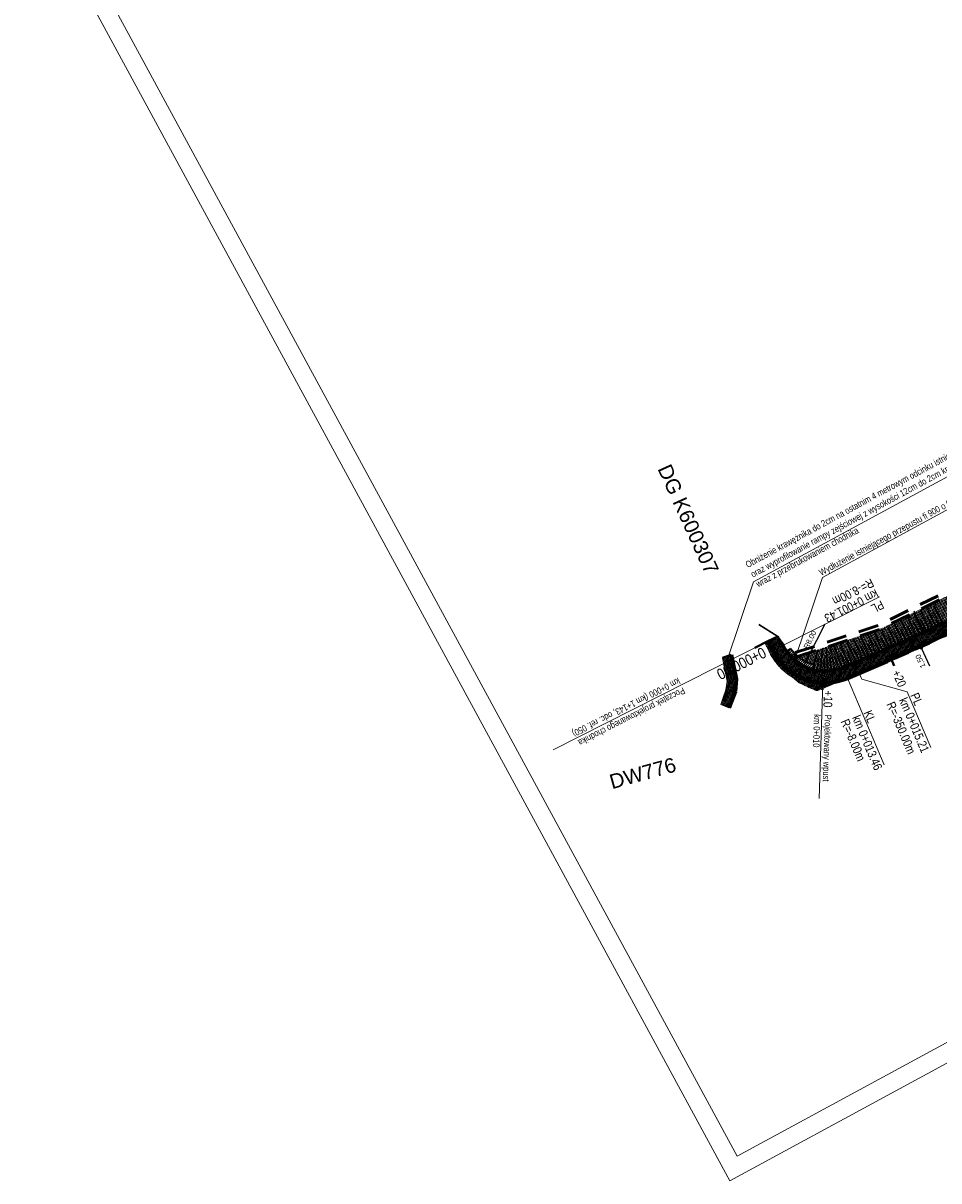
# Model space of a CAD drawing. Header units: metres. Extents: x 7437418 to 7437771, y 5556617 to 5556935.
# Tile 1 of 7: x 7437418 to 7437544, y 5556617 to 5556776. Entities that reach past the tile are written whole.
import ezdxf
from ezdxf.enums import TextEntityAlignment as Align

# ---------------------------------------------------------------- set-up
doc = ezdxf.new("R2010")
doc.units = ezdxf.units.M
doc.header["$MEASUREMENT"] = 0
doc.linetypes.add('DGN Style 2', pattern=[4.597421, 2.758453, -1.838968])
doc.linetypes.add('DGN Style 3', pattern=[6.436389, 4.597421, -1.838968])
doc.layers.get('0').update_dxf_attribs({"color": 250})
for name, color, linetype, lineweight in [('_arkusz', 7, 'Continuous', 13), ('D_balustrada', 6, 'Continuous', 30), ('D_kilometraz', 1, 'Continuous', 40), ('D_konstrukcja', 6, 'Continuous', 30), ('D_kraweznik', 7, 'Continuous', 70), ('D_kraweznik obnizony', 7, 'DGN Style 3', 70), ('D_obrzeze', 7, 'Continuous', 40), ('D_odwodnienie liniowe_wpust', 5, 'Continuous', 53), ('D_opis trasy', 7, 'Continuous', 13), ('D_opisy', 7, 'Continuous', 13), ('D_pobocze', 7, 'Continuous', 13), ('D_przepust', 7, 'DGN Style 2', 106), ('D_sciek korytkowy', 4, 'DGN Style 2', 53), ('D_skarpa', 7, 'DGN Style 3', 30), ('D_skarpa umocnienie', 9, 'Continuous', 0), ('D_skarpa-symbol', 7, 'Continuous', 30), ('D_wymiary', 7, 'Continuous', 13), ('D_zakres', 7, 'DGN Style 2', 13), ('DS_chodniki', 4, 'Continuous', 0), ('DS_nawierzchnia bitumiczna nowa', 250, 'Continuous', 0), ('DS_nawierzchnia bitumiczna odtworzenie', 252, 'Continuous', 0), ('DS_pobocze', 1, 'Continuous', 0)]:
    doc.layers.add(name, color=color, linetype=linetype, lineweight=lineweight)
doc.layers.add('DS_chodniki przebrukowanie', color=7, linetype='Continuous', lineweight=0, true_color=0x00aaaa)
doc.styles.add('ROMANS', font='arial.ttf', dxfattribs={"width": 0.8})
doc.styles.get("Standard").update_dxf_attribs({"font": 'txt.shx', "width": 0.75})
doc.styles.add('Style-Arial', font='arial.ttf')
doc.styles.add('Style-Arial Narrow', font='ARIALN.TTF')
doc.dimstyles.new('1-500', dxfattribs={"dimscale": 10, "dimtxt": 0.1, "dimasz": 0.07, "dimexe": 0, "dimexo": 0, "dimgap": 0.05, "dimtad": 1, "dimdec": 1, "dimzin": 0, "dimtxsty": 'ROMANS', "dimcen": 0.1, "dimclrt": 256, "dimadec": 0, "dimazin": 0, "dimtfac": 0.666667, "dimtdec": 1, "dimtofl": 0, "dimtmove": 1, "dimatfit": 2, "dimfxl": 1, "dimtolj": 1, "dimtzin": 0, "dimarcsym": 0})

# ---------------------------------------------------------------- blocks, each defined once
blk = doc.blocks.new('TerminatorOpen')
at = {"color": 0, "linetype": 'ByBlock', "lineweight": -2}
for q in [(-1, 0.5), (-1, 0), (-1, -0.5)]:
    blk.add_line((0, 0), q, dxfattribs=at)
blk = doc.blocks.new('*D2')
at = {"layer": 'D_wymiary', "color": 0, "lineweight": -2}
blk.add_line((7437528.25, 5556693.72), (7437524.79, 5556686.91), dxfattribs=at)
at = {"layer": 'Defpoints', "color": 0}
for p in [(7437528.25, 5556693.72), (7437524.63, 5556686.58)]:
    blk.add_point(p, dxfattribs=at)
at = {"layer": 'D_wymiary', "color": 0, "lineweight": -2, "xscale": 0.36, "yscale": 0.36, "zscale": 0.36, "rotation": 243.0866268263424}
blk.add_blockref('TerminatorOpen', (7437524.63, 5556686.58), dxfattribs=at)
at = {"layer": 'D_wymiary', "insert": (7437526.28, 5556691.59), "char_height": 0.72, "attachment_point": 5, "rotation": 63.0866, "style": 'Style-Arial Narrow'}
blk.add_mtext('R8,00', dxfattribs=at)
blk = doc.blocks.new('*D4')
at = {"layer": 'D_wymiary', "color": 0, "lineweight": -2}
for p, q in [((7437540.6, 5556692.41), (7437540.45, 5556692.73)), ((7437540.92, 5556692.15), (7437540.59, 5556692)), ((7437540.75, 5556692.08), (7437541.37, 5556690.71)), ((7437541.54, 5556690.79), (7437541.21, 5556690.64)), ((7437541.52, 5556690.38), (7437542.6, 5556688.02))]:
    blk.add_line(p, q, dxfattribs=at)
at = {"layer": 'Defpoints', "color": 0}
for p in [(7437540.75, 5556692.08), (7437541.08, 5556692.23), (7437541.7, 5556690.86)]:
    blk.add_point(p, dxfattribs=at)
at = {"layer": 'D_wymiary', "color": 0, "lineweight": -2, "xscale": 0.36, "yscale": 0.36, "zscale": 0.36}
for p, rotation in [((7437540.75, 5556692.08), 294.4781551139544), ((7437541.37, 5556690.71), 114.4781551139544)]:
    blk.add_blockref('TerminatorOpen', p, dxfattribs=dict(at, rotation=rotation))
at = {"layer": 'D_wymiary', "insert": (7437541.42, 5556688.69), "char_height": 0.72, "attachment_point": 5, "rotation": 114.4782, "style": 'Style-Arial Narrow'}
blk.add_mtext('1,50', dxfattribs=at)
blk = doc.blocks.new('*D8')
at = {"layer": 'D_wymiary', "color": 0, "lineweight": -2}
for p, q in [((7437541.6, 5556693.14), (7437540.5, 5556695.53)), ((7437541.86, 5556692.58), (7437541.75, 5556692.81)), ((7437541.61, 5556692.75), (7437541.59, 5556692.73)), ((7437541.72, 5556692.52), (7437541.69, 5556692.51)), ((7437542.01, 5556692.25), (7437542.16, 5556691.93))]:
    blk.add_line(p, q, dxfattribs=at)
at = {"layer": 'Defpoints', "color": 0}
for p in [(7437541.78, 5556692.82), (7437541.86, 5556692.58), (7437541.88, 5556692.59)]:
    blk.add_point(p, dxfattribs=at)
at = {"layer": 'D_wymiary', "color": 0, "lineweight": -2, "xscale": 0.36, "yscale": 0.36, "zscale": 0.36}
for p, rotation in [((7437541.75, 5556692.81), 294.6227007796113), ((7437541.86, 5556692.58), 114.6227007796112)]:
    blk.add_blockref('TerminatorOpen', p, dxfattribs=dict(at, rotation=rotation))
at = {"layer": 'D_wymiary', "insert": (7437540.25, 5556694.17), "char_height": 0.72, "attachment_point": 5, "rotation": 114.6227, "style": 'Style-Arial Narrow'}
blk.add_mtext('0,25', dxfattribs=at)

msp = doc.modelspace()

# ---------------------------------------------------------------- hatches: boundary and pattern name
at = {"layer": 'D_konstrukcja'}
h = msp.add_hatch(dxfattribs=at)
h.set_pattern_fill('HATCH', color=256, style=0, pattern_type=2)
h.set_pattern_definition([(45, (7437524.75023, 5556688.60858), (-0.176777, 0.176777), [])])
h.paths.add_polyline_path([(7437523.538, 5556690.419), (7437523.128, 5556690.132, 0.1780242), (7437526.671, 5556687.67), (7437526.797, 5556688.154, -0.178032)])
at = {"layer": 'D_skarpa umocnienie'}
h = msp.add_hatch(dxfattribs=at)
h.set_pattern_fill('CROSSHATCH', color=256, style=0, pattern_type=2)
h.set_pattern_definition([(73.46674, (7437543.9148, 5556695.91894), (-0.19173095, 0.05691436), []), (343.46675, (7437543.9148, 5556695.91894), (0.05691436, 0.19173095), [])])
h.paths.add_polyline_path([(7437524.546, 5556689.317, 0.1115093), (7437526.797, 5556688.154), (7437526.671, 5556687.67, 0.165218), (7437530.681, 5556687.961), (7437532.299, 5556688.645, 0.023893), (7437562.283, 5556703.048), (7437589.809, 5556717.926), (7437589.812, 5556719.439), (7437590.026, 5556719.569), (7437590.239, 5556719.7), (7437589.839, 5556720.352), (7437580.601, 5556715.082), (7437580.134, 5556714.865), (7437576.036, 5556712.988), (7437575.592, 5556712.773), (7437569.814, 5556709.802), (7437569.372, 5556709.571), (7437558.769, 5556704.01), (7437558.314, 5556703.797), (7437548.46, 5556699.241), (7437548.017, 5556699.034), (7437536.068, 5556693.16), (7437535.604, 5556692.938)])
at = {"layer": 'DS_chodniki'}
h = msp.add_hatch(dxfattribs=at)
h.set_pattern_fill('CROSSHATCH', color=256, style=0, pattern_type=2)
h.set_pattern_definition([(73.46674, (7437570.81996, 5556706.75558), (-0.1437982, 0.04268577), []), (343.46675, (7437570.81996, 5556706.75558), (0.04268577, 0.1437982), [])])
h.paths.add_polyline_path([(7437562.402, 5556702.828, -0.023893), (7437532.396, 5556688.415), (7437530.778, 5556687.731, -0.3945039), (7437522.445, 5556690.787), (7437521.799, 5556692.066), (7437520.46, 5556691.39), (7437521.106, 5556690.111, 0.3945039), (7437531.362, 5556686.349), (7437532.98, 5556687.034, 0.0210642), (7437559.623, 5556699.646), (7437559.623, 5556699.646), (7437559.888, 5556699.785, 0.002613), (7437563.116, 5556701.508), (7437592.616, 5556717.455), (7437593.223, 5556719.488)])
at = {"layer": 'DS_chodniki przebrukowanie'}
h = msp.add_hatch(dxfattribs=at)
h.set_pattern_fill('CROSSHATCH', color=256, style=0, pattern_type=2)
h.set_pattern_definition([(73.4667, (7437513.97462, 5556682.70386), (-0.1437982, 0.0426858), []), (343.4667, (7437513.97462, 5556682.70386), (0.0426858, 0.1437982), [])])
h.paths.add_polyline_path([(7437513.975, 5556682.704), (7437514.322, 5556683.7), (7437514.677, 5556684.719), (7437514.857, 5556685.911), (7437514.508, 5556687.681), (7437514.22, 5556689.138), (7437515.43, 5556689.51), (7437516.09, 5556686.202), (7437515.98, 5556684.5), (7437515.083, 5556682.26)])
at = {"layer": 'DS_nawierzchnia bitumiczna nowa'}
h = msp.add_hatch(dxfattribs=at)
h.set_pattern_fill('CROSSHATCH', color=256, style=0, pattern_type=2)
h.set_pattern_definition([(73.4667, (7437527.15435, 5556685.3172), (-0.1437982, 0.0426858), []), (343.4667, (7437527.15435, 5556685.3172), (0.0426858, 0.1437982), [])])
h.paths.add_polyline_path([(7437531.362, 5556686.349, -0.0989986), (7437528.289, 5556685.718), (7437528.289, 5556685.712), (7437528.276, 5556685.313), (7437527.677, 5556685.332), (7437527.69, 5556685.732), (7437527.69, 5556685.737, -0.264246), (7437521.106, 5556690.111), (7437521.44, 5556689.45), (7437522.215, 5556688.3), (7437522.99, 5556687.15), (7437523.819, 5556686.462), (7437524.75, 5556685.69), (7437525.94, 5556685.125), (7437527.13, 5556684.56)])
at = {"layer": 'DS_nawierzchnia bitumiczna odtworzenie'}
h = msp.add_hatch(dxfattribs=at)
h.set_pattern_fill('CROSSHATCH', color=256, style=0, pattern_type=2)
h.set_pattern_definition([(73.4667, (7437521.11744, 5556689.25866), (-0.143798, 0.042686), []), (343.4667, (7437521.11744, 5556689.25866), (0.042686, 0.143798), [])])
h.paths.add_polyline_path([(7437520.66, 5556689.885, 0.139684), (7437523.819, 5556686.462), (7437522.99, 5556687.15), (7437522.215, 5556688.3), (7437521.44, 5556689.45), (7437521.106, 5556690.111), (7437520.46, 5556691.39), (7437520.014, 5556691.165)])
at = {"layer": 'DS_pobocze'}
h = msp.add_hatch(dxfattribs=at)
h.set_pattern_fill('CROSSHATCH', color=256, style=0, pattern_type=2)
h.set_pattern_definition([(73.46674, (7437527.08768, 5556687.80706), (-0.1437982, 0.04268577), []), (343.46675, (7437527.08768, 5556687.80706), (0.04268577, 0.1437982), [])])
h.paths.add_polyline_path([(7437562.283, 5556703.048, -0.023893), (7437532.299, 5556688.645), (7437530.681, 5556687.961, -0.3945039), (7437522.668, 5556690.9), (7437521.806, 5556692.07), (7437521.799, 5556692.066), (7437522.445, 5556690.787, 0.3945039), (7437530.778, 5556687.731), (7437532.396, 5556688.415, 0.023893), (7437562.402, 5556702.828), (7437593.223, 5556719.488), (7437593.104, 5556719.708)])

# ---------------------------------------------------------------- linework, layer by layer
at = {"layer": '_arkusz', "flags": 128}
for points in [[(7437515.216, 5556617.416), (7437771.128, 5556756.173), (7437674.245, 5556934.858), (7437418.332, 5556796.101), (7437515.216, 5556617.416)], [(7437516.222, 5556620.805), (7437767.739, 5556757.179), (7437673.239, 5556931.468), (7437421.721, 5556795.095), (7437516.222, 5556620.805)]]:
    msp.add_lwpolyline(points, close=True, dxfattribs=at)
at = {"layer": 'D_balustrada', "ltscale": 0.1, "flags": 128}
msp.add_lwpolyline([(7437521.799, 5556692.066), (7437522.557, 5556690.843, 0.3945039), (7437530.729, 5556687.846), (7437532.348, 5556688.53, 0.023893), (7437562.343, 5556702.938), (7437590.074, 5556717.928), (7437590.026, 5556719.569)], format="xyb", dxfattribs=at)
at = {"layer": 'D_kilometraz', "flags": 128}
for points in [[(7437518.675, 5556690.488), (7437520.46, 5556691.39)], [(7437537.777, 5556688.012), (7437537.074, 5556689.614)], [(7437527.957, 5556684.723), (7437528.014, 5556686.472)]]:
    msp.add_lwpolyline(points, dxfattribs=at)
at = {"layer": 'D_konstrukcja'}
for p, q in [((7437523.538, 5556690.419), (7437523.128, 5556690.132)), ((7437526.797, 5556688.154), (7437526.671, 5556687.67))]:
    msp.add_line(p, q, dxfattribs=at)
msp.add_arc((7437528.247, 5556693.718), 5.75, 215.01523, 255.3941, dxfattribs=at)
at = {"layer": 'D_kraweznik'}
for p, q in [((7437531.362, 5556686.349), (7437532.98, 5556687.034)), ((7437515.98, 5556684.5), (7437515.083, 5556682.26))]:
    msp.add_line(p, q, dxfattribs=at)
for centre, radius, start, end in [((7437396.683, 5557009.404), 350, 292.91854, 298.39337), ((7437528.247, 5556693.718), 8, 224.95855, 292.91854)]:
    msp.add_arc(centre, radius, start, end, dxfattribs=at)
at = {"layer": 'D_kraweznik obnizony'}
for p, q in [((7437520.46, 5556691.39), (7437521.106, 5556690.111)), ((7437515.43, 5556689.51), (7437516.09, 5556686.202)), ((7437516.09, 5556686.202), (7437515.98, 5556684.5))]:
    msp.add_line(p, q, dxfattribs=at)
msp.add_arc((7437528.247, 5556693.718), 8, 206.80083, 224.95855, dxfattribs=at)
at = {"layer": 'D_obrzeze'}
for p, q in [((7437521.799, 5556692.066), (7437520.46, 5556691.39)), ((7437521.799, 5556692.066), (7437522.445, 5556690.787)), ((7437515.43, 5556689.51), (7437514.22, 5556689.138)), ((7437530.778, 5556687.731), (7437532.396, 5556688.415))]:
    msp.add_line(p, q, dxfattribs=at)
for centre, radius, start, end in [((7437396.683, 5557009.404), 348.5, 292.91854, 298.39337), ((7437528.247, 5556693.718), 6.5, 206.80083, 292.91854)]:
    msp.add_arc(centre, radius, start, end, dxfattribs=at)
at = {"layer": 'D_odwodnienie liniowe_wpust', "flags": 128}
msp.add_lwpolyline([(7437527.677, 5556685.332), (7437528.276, 5556685.313), (7437528.289, 5556685.712), (7437527.69, 5556685.732), (7437527.677, 5556685.332)], close=True, dxfattribs=at)
at = {"layer": 'D_opis trasy'}
msp.add_line((7437539.561, 5556684.449), (7437533.34, 5556686.184), dxfattribs=at)
at = {"layer": 'D_opis trasy', "flags": 128}
for points in [[(7437521.106, 5556690.111), (7437535.734, 5556697.5)], [(7437532.98, 5556687.034), (7437533.34, 5556686.184)], [(7437531.362, 5556686.349), (7437536.385, 5556674.47)], [(7437539.561, 5556684.449), (7437542.79, 5556676.812)]]:
    msp.add_lwpolyline(points, dxfattribs=at)
at = {"layer": 'D_opisy'}
for p, q in [((7437520.46, 5556691.39), (7437491.005, 5556676.511)), ((7437527.989, 5556685.722), (7437527.478, 5556669.83))]:
    msp.add_line(p, q, dxfattribs=at)
at = {"layer": 'D_opisy', "flags": 128}
for points in [[(7437565.772, 5556725.167), (7437518.481, 5556699.525), (7437514.813, 5556688.66)], [(7437551.662, 5556713.009), (7437527.957, 5556700.156), (7437524.29, 5556689.291)]]:
    msp.add_lwpolyline(points, dxfattribs=at)
at = {"layer": 'D_pobocze'}
msp.add_line((7437521.806, 5556692.07), (7437522.668, 5556690.9), dxfattribs=at)
at = {"layer": 'D_pobocze', "flags": 128}
msp.add_lwpolyline([(7437522.668, 5556690.9, 0.3945039), (7437530.681, 5556687.961), (7437532.299, 5556688.645, 0.023893), (7437562.283, 5556703.048), (7437593.104, 5556719.708)], format="xyb", dxfattribs=at)
at = {"layer": 'D_przepust'}
msp.add_line((7437524.529, 5556689.362), (7437524.05, 5556689.22), dxfattribs=at)
at = {"layer": 'D_sciek korytkowy', "flags": 128}
for points in [[(7437524.195, 5556689.833), (7437535.38, 5556693.497), (7437535.806, 5556693.7), (7437547.757, 5556699.575), (7437548.207, 5556699.785), (7437558.061, 5556704.342), (7437558.502, 5556704.548), (7437569.093, 5556710.103), (7437569.538, 5556710.335), (7437575.324, 5556713.309), (7437575.78, 5556713.531), (7437579.883, 5556715.409), (7437580.325, 5556715.615), (7437589.534, 5556720.869)], [(7437524.381, 5556689.263), (7437535.604, 5556692.938), (7437536.068, 5556693.16), (7437548.017, 5556699.034), (7437548.46, 5556699.241), (7437558.314, 5556703.797), (7437558.769, 5556704.01), (7437569.372, 5556709.571), (7437569.814, 5556709.802), (7437575.592, 5556712.773), (7437576.036, 5556712.988), (7437580.134, 5556714.865), (7437580.601, 5556715.082), (7437589.839, 5556720.352)]]:
    msp.add_lwpolyline(points, dxfattribs=at)
at = {"layer": 'D_skarpa'}
msp.add_line((7437521.799, 5556692.066), (7437519.188, 5556693.669), dxfattribs=at)
at = {"layer": 'D_skarpa-symbol', "flags": 128}
for points in [[(7437543.405, 5556693.572), (7437542.199, 5556696.174)], [(7437544.311, 5556693.995), (7437543.087, 5556696.61)], [(7437539.768, 5556691.907), (7437538.636, 5556694.422)], [(7437540.678, 5556692.32), (7437539.525, 5556694.86)], [(7437541.589, 5556692.734), (7437540.418, 5556695.298)], [(7437542.497, 5556693.152), (7437541.306, 5556695.735)], [(7437542.043, 5556692.943), (7437541.389, 5556694.366)], [(7437542.951, 5556693.362), (7437542.288, 5556694.794)], [(7437543.858, 5556693.783), (7437543.187, 5556695.223)], [(7437537.027, 5556690.687), (7437535.961, 5556693.109)], [(7437537.942, 5556691.091), (7437536.853, 5556693.546)], [(7437538.855, 5556691.499), (7437537.744, 5556693.984)], [(7437539.311, 5556691.703), (7437538.689, 5556693.09)], [(7437540.223, 5556692.113), (7437539.589, 5556693.513)], [(7437541.133, 5556692.527), (7437540.49, 5556693.939)], [(7437531.516, 5556688.314), (7437530.296, 5556691.2)], [(7437532.437, 5556688.704), (7437531.246, 5556691.511)], [(7437533.357, 5556689.096), (7437532.194, 5556691.822)], [(7437534.277, 5556689.489), (7437533.141, 5556692.132)], [(7437535.194, 5556689.887), (7437534.087, 5556692.442)], [(7437536.112, 5556690.284), (7437535.034, 5556692.752)], [(7437535.653, 5556690.085), (7437535.046, 5556691.479)], [(7437536.569, 5556690.486), (7437535.976, 5556691.834)], [(7437537.484, 5556690.889), (7437536.885, 5556692.245)], [(7437538.399, 5556691.294), (7437537.786, 5556692.666)], [(7437526.671, 5556687.671), (7437527.339, 5556690.231)], [(7437527.655, 5556687.498), (7437527.935, 5556690.427)], [(7437528.653, 5556687.483), (7437528.453, 5556690.596)], [(7437529.641, 5556687.628), (7437528.925, 5556690.751)], [(7437530.594, 5556687.927), (7437529.431, 5556690.917)], [(7437531.056, 5556688.12), (7437530.383, 5556689.722)], [(7437531.977, 5556688.509), (7437531.315, 5556690.071)], [(7437532.897, 5556688.9), (7437532.25, 5556690.422)], [(7437533.817, 5556689.293), (7437533.185, 5556690.774)], [(7437534.735, 5556689.688), (7437534.115, 5556691.125)], [(7437527.159, 5556687.565), (7437527.433, 5556689.116)], [(7437528.154, 5556687.47), (7437528.178, 5556689.15)], [(7437529.15, 5556687.534), (7437528.899, 5556689.255)], [(7437530.124, 5556687.757), (7437529.596, 5556689.435)]]:
    msp.add_lwpolyline(points, dxfattribs=at)
at = {"layer": 'D_zakres'}
for p, q in [((7437520.014, 5556691.165), (7437520.46, 5556691.39)), ((7437520.014, 5556691.165), (7437520.66, 5556689.885)), ((7437514.22, 5556689.138), (7437514.508, 5556687.681)), ((7437514.508, 5556687.681), (7437514.857, 5556685.911)), ((7437514.857, 5556685.911), (7437514.677, 5556684.719)), ((7437514.322, 5556683.7), (7437513.975, 5556682.704)), ((7437514.677, 5556684.719), (7437514.322, 5556683.7)), ((7437513.975, 5556682.704), (7437515.083, 5556682.26))]:
    msp.add_line(p, q, dxfattribs=at)
at = {"layer": 'D_zakres', "flags": 128}
msp.add_lwpolyline([(7437521.106, 5556690.111), (7437521.44, 5556689.45), (7437522.215, 5556688.3), (7437522.99, 5556687.15), (7437524.75, 5556685.69), (7437525.94, 5556685.125), (7437527.13, 5556684.56), (7437531.362, 5556686.349)], dxfattribs=at)
at = {"layer": 'D_zakres'}
for start, end in [(206.80083, 224.95855), (224.95855, 238.60825)]:
    msp.add_arc((7437528.247, 5556693.718), 8.5, start, end, dxfattribs=at)
at = {"layer": 'DS_chodniki przebrukowanie', "flags": 128}
msp.add_lwpolyline([(7437513.975, 5556682.704), (7437514.322, 5556683.7), (7437514.677, 5556684.719), (7437514.857, 5556685.911), (7437514.508, 5556687.681), (7437514.22, 5556689.138), (7437515.43, 5556689.51), (7437516.09, 5556686.202), (7437515.98, 5556684.5), (7437515.083, 5556682.26), (7437513.975, 5556682.704)], close=True, dxfattribs=at)
at = {"layer": 'DS_nawierzchnia bitumiczna nowa'}
for p, q in [((7437527.69, 5556685.732), (7437527.69, 5556685.737)), ((7437528.289, 5556685.712), (7437528.289, 5556685.718))]:
    msp.add_line(p, q, dxfattribs=at)

# ---------------------------------------------------------------- texts
at = {"layer": 'D_kilometraz', "style": 'Style-Arial Narrow'}
for s, insert, char_height, attachment_point, rotation, line_spacing_factor in [('0+000.00', (7437517.158, 5556687.674), 1.5, 2, 206.80083, 1.4), ('+20', (7437537.978, 5556687.354), 1.2, 4, 293.70195, 1.6), ('+10', (7437528.718, 5556684.647), 1.2, 4, 268.15584, 1.6)]:
    msp.add_mtext(s, dxfattribs=dict(at, insert=insert, char_height=char_height, attachment_point=attachment_point, rotation=rotation, line_spacing_factor=line_spacing_factor))
at = {"layer": 'D_opis trasy', "char_height": 1.2, "style": 'Style-Arial Narrow'}
for s, insert, attachment_point, rotation, line_spacing_factor in [('R=-8.00m', (7437529.424, 5556696.777), 6, 206.80083, 0.35), ('PL\\Pkm 0+001.43', (7437535.849, 5556697.272), 4, 206.80083, 0.85), ('R=-350.00m', (7437540.197, 5556676.008), 6, 292.91854, 0.35), ('PL\\Pkm 0+015.21', (7437539.726, 5556683.905), 4, 292.91854, 0.85), ('R=-8.00m', (7437533.31, 5556675.042), 6, 292.91854, 0.35), ('KL\\Pkm 0+013.46', (7437533.296, 5556681.5), 4, 292.91854, 0.85)]:
    msp.add_mtext(s, dxfattribs=dict(at, insert=insert, attachment_point=attachment_point, rotation=rotation, line_spacing_factor=line_spacing_factor))
at = {"layer": 'D_opisy', "style": 'Style-Arial'}
for s, rotation, p in [('DG K600307', 294.44159, (7437506.193, 5556715.472)), ('DW776', 15.49448, (7437498.798, 5556672.068))]:
    msp.add_text(s, height=2, rotation=rotation, dxfattribs=at).set_placement(p, align=Align.MIDDLE_LEFT)
at = {"layer": 'D_opisy', "char_height": 0.9, "attachment_point": 1}
for s, insert, rotation in [('\\fArial|b0|i0|c238238|p39;Obniżenie krawężnika do 2cm na ostatnim 4 metrowym odcinku istniejącego chodnika\\Poraz wyprofilowanie rampy zejściowej z wysokości 12cm do 2cm krawężnika o długości min. 3m  \\Pwraz z przebrukowaniem chodnika', (7437517.251, 5556702.21), 28.46675), ('\\fArial|b0|i0|c238238|p39;Wydłużenie istniejącego przepustu fi 900 o 0.5m', (7437527.342, 5556701.141), 28.46675), ('\\pt11;\\fArial|b0|i0|c238238|p39;Początek projektowanego chodnika\\Pkm 0+000 (km 1+143, odc. ref. 050)', (7437509.199, 5556684.294), 206.80083), ('\\pt11;\\fArial|b0|i0|c238238|p39;Projektowany wpust\\Pkm 0+010', (7437529.17, 5556681.319), 268.15584)]:
    msp.add_mtext(s, dxfattribs=dict(at, insert=insert, rotation=rotation))

# ---------------------------------------------------------------- dimensions: what is measured, and where the dimension line sits
at = {"layer": 'D_wymiary'}
for base, p1, p2, angle, picture, middle in [((7437541.857, 5556692.581), (7437541.778, 5556692.82), (7437541.882, 5556692.593), 294.6227, '*D8', (7437540.975, 5556694.505)), ((7437540.753, 5556692.078), (7437541.704, 5556690.863), (7437541.082, 5556692.228), 114.47816, '*D4', (7437542.146, 5556689.017))]:
    dim = msp.add_linear_dim(base=base, p1=p1, p2=p2, angle=angle, dimstyle='1-500', override={"dimscale": 1, "dimtxt": 0.72, "dimasz": 0.36, "dimexe": 0.18, "dimexo": 0.18, "dimgap": 0.36, "dimdec": 2, "dimzin": 3, "dimtxsty": 'Style-Arial Narrow', "dimblk": 'TerminatorOpen', "dimcen": 0.36, "dimtdec": 2, "dimtofl": 1, "dimtmove": 0, "dimatfit": 1, "dimfrac": 2, "dimtolj": 0, "dimtzin": 3}, dxfattribs=at)
    dim.commit()
    dim.dimension.update_dxf_attribs({"geometry": picture, "text_midpoint": middle, "dimtype": 160})
dim = msp.add_radius_dim(center=(7437528.247, 5556693.718), mpoint=(7437524.626, 5556686.584), dimstyle='1-500', override={"dimscale": 1, "dimtxt": 0.72, "dimasz": 0.36, "dimexe": 0.18, "dimexo": 0.18, "dimgap": 0.36, "dimdec": 2, "dimzin": 3, "dimtxsty": 'Style-Arial Narrow', "dimblk": 'TerminatorOpen', "dimcen": 0.36, "dimtdec": 2, "dimtofl": 1, "dimtmove": 0, "dimatfit": 1, "dimfrac": 2, "dimtolj": 0, "dimtzin": 3}, dxfattribs=at)
dim.commit()
dim.dimension.update_dxf_attribs({"geometry": '*D2', "text_midpoint": (7437526.984, 5556691.23), "dimtype": 164})

doc.saveas('drawing.dxf')
